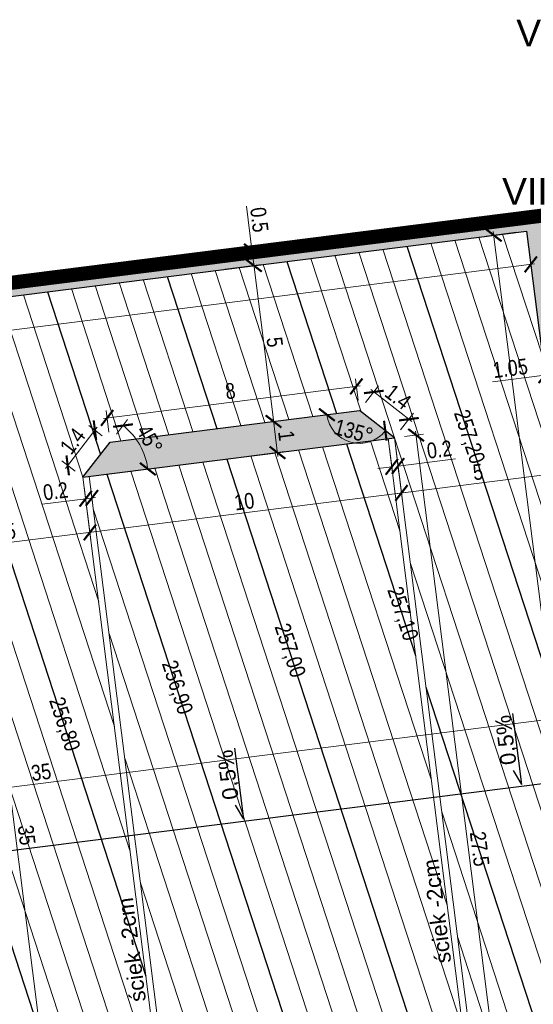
# Model space of a CAD drawing. Header units: metres. Extents: x 6555783 to 6555956, y 5574102 to 5574197.
# Tile 4 of 6: x 6555804 to 6555821, y 5574144 to 5574176. Entities that reach past the tile are written whole.
import ezdxf

# ---------------------------------------------------------------- set-up
doc = ezdxf.new("R2010")
doc.units = ezdxf.units.M
doc.header["$PDMODE"] = 35
doc.header["$PDSIZE"] = 0.5
doc.linetypes.add('HIDDEN', pattern=[9.525, 6.35, -3.175])
for name, color, linetype, lineweight in [('__krawężniki', 152, 'Continuous', 30), ('__ogrodzenie', 7, 'FENCELINE1', 30), ('__przekroje', 140, 'Continuous', 30), ('__spadki', 7, 'Continuous', 30), ('__szraf zieleń', 3, 'Continuous', 20), ('__warstwice', 1, 'Continuous', 5), ('__warstwice opis', 7, 'Continuous', 5), ('__wymiary', 7, 'Continuous', 5), ('__ściek', 5, 'Continuous', 5)]:
    doc.layers.add(name, color=color, linetype=linetype, lineweight=lineweight)
doc.layers.add('__zakres inw.', color=7, linetype='Continuous', lineweight=0, true_color=0xf62c8b)
doc.styles.add('arial narrow', font='ARIALN.TTF', dxfattribs={"height": 0.5})
doc.styles.get("Standard").update_dxf_attribs({"font": 'arial.ttf'})
doc.linetypes.add('FENCELINE1', pattern='A,6.35,-2.54,[133,ltypeshp.shx,S=2.54,R=0,X=-2.54,Y=0],-2.54,25.4', length=36.83)
doc.dimstyles.new('maciek_AN', dxfattribs={"dimtxt": 0.7, "dimasz": 0.45, "dimexe": 0.24, "dimexo": 0.32, "dimgap": 0.1, "dimtad": 1, "dimrnd": 0.05, "dimdsep": 46, "dimtxsty": 'arial narrow', "dimblk": 'ARCHTICK', "dimcen": 0.2, "dimdle": 0.12, "dimclrd": 256, "dimclre": 256, "dimclrt": 256, "dimadec": 0, "dimazin": 2, "dimtfac": 1, "dimtofl": 0, "dimtmove": 0, "dimatfit": 3, "dimldrblk": 'ARCHTICK', "dimfxl": 1, "dimtolj": 1, "dimtzin": 0, "dimlwd": -1, "dimlwe": -1, "dimarcsym": 0})

# ---------------------------------------------------------------- blocks, each defined once
blk = doc.blocks.new('_ArchTick')
at = {"color": 0, "linetype": 'ByBlock', "const_width": 0.15}
blk.add_lwpolyline([(-0.5, -0.5), (0.5, 0.5)], dxfattribs=at)
blk = doc.blocks.new('*D633')
at = {"layer": '__wymiary'}
for p, q in [((6555810.996, 5574167.768), (6555812.151, 5574167.914)), ((6555812.555, 5574162.805), (6555811.897, 5574168.003)), ((6555811.623, 5574162.808), (6555812.778, 5574162.954))]:
    blk.add_line(p, q, dxfattribs=at)
at = {"layer": 'Defpoints', "color": 0}
for p in [(6555811.913, 5574167.884), (6555810.678, 5574167.728), (6555811.305, 5574162.768)]:
    blk.add_point(p, dxfattribs=at)
at = {"layer": '__wymiary', "linetype": 'ByBlock', "xscale": 0.45, "yscale": 0.45, "zscale": 0.45}
for p, rotation in [((6555811.913, 5574167.884), 97.20308113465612), ((6555812.539, 5574162.924), 277.2030811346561)]:
    blk.add_blockref('_ArchTick', p, dxfattribs=dict(at, rotation=rotation))
at = {"layer": '__wymiary', "insert": (6555812.577, 5574165.448), "char_height": 0.5, "attachment_point": 5, "rotation": 277.2031, "style": 'arial narrow'}
blk.add_mtext('\\A1;5', dxfattribs=at)
blk = doc.blocks.new('*D639')
at = {"layer": '__wymiary'}
for p, q in [((6555816.709, 5574162.443), (6555817.319, 5574162.52)), ((6555817.066, 5574162.609), (6555820.544, 5574135.088)), ((6555820.157, 5574135.16), (6555820.767, 5574135.237))]:
    blk.add_line(p, q, dxfattribs=at)
at = {"layer": 'Defpoints', "color": 0}
for p in [(6555816.391, 5574162.402), (6555819.839, 5574135.119), (6555820.529, 5574135.207)]:
    blk.add_point(p, dxfattribs=at)
at = {"layer": '__wymiary', "linetype": 'ByBlock', "xscale": 0.45, "yscale": 0.45, "zscale": 0.45}
for p, rotation in [((6555817.081, 5574162.49), 97.20308122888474), ((6555820.529, 5574135.207), 277.2030812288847)]:
    blk.add_blockref('_ArchTick', p, dxfattribs=dict(at, rotation=rotation))
at = {"layer": '__wymiary', "insert": (6555819.103, 5574149.323), "char_height": 0.5, "attachment_point": 5, "rotation": 277.2031, "style": 'arial narrow'}
blk.add_mtext('\\A1;27.5', dxfattribs=at)
blk = doc.blocks.new('*D645')
at = {"layer": '__wymiary'}
for p, q in [((6555811.623, 5574162.808), (6555812.778, 5574162.954)), ((6555812.524, 5574163.043), (6555812.68, 5574161.812)), ((6555811.748, 5574161.816), (6555812.903, 5574161.962))]:
    blk.add_line(p, q, dxfattribs=at)
at = {"layer": 'Defpoints', "color": 0}
for p in [(6555811.305, 5574162.768), (6555812.665, 5574161.931), (6555811.431, 5574161.775)]:
    blk.add_point(p, dxfattribs=at)
at = {"layer": '__wymiary', "linetype": 'ByBlock', "xscale": 0.45, "yscale": 0.45, "zscale": 0.45}
for p, rotation in [((6555812.539, 5574162.924), 97.20308114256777), ((6555812.665, 5574161.931), 277.2030811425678)]:
    blk.add_blockref('_ArchTick', p, dxfattribs=dict(at, rotation=rotation))
at = {"layer": '__wymiary', "insert": (6555812.95, 5574162.472), "char_height": 0.5, "attachment_point": 5, "rotation": 277.2031, "style": 'arial narrow'}
blk.add_mtext('\\A1;1', dxfattribs=at)
blk = doc.blocks.new('*D650')
at = {"layer": '__wymiary'}
for p, q in [((6555811.85, 5574168.38), (6555811.674, 5574169.769)), ((6555810.933, 5574168.264), (6555812.088, 5574168.41)), ((6555811.928, 5574167.765), (6555811.85, 5574168.38)), ((6555810.996, 5574167.768), (6555812.151, 5574167.914))]:
    blk.add_line(p, q, dxfattribs=at)
at = {"layer": 'Defpoints', "color": 0}
for p in [(6555810.616, 5574168.224), (6555811.85, 5574168.38), (6555810.678, 5574167.728)]:
    blk.add_point(p, dxfattribs=at)
at = {"layer": '__wymiary', "linetype": 'ByBlock', "xscale": 0.45, "yscale": 0.45, "zscale": 0.45}
for p, rotation in [((6555811.85, 5574168.38), 97.20308109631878), ((6555811.913, 5574167.884), 277.2030810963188)]:
    blk.add_blockref('_ArchTick', p, dxfattribs=dict(at, rotation=rotation))
at = {"layer": '__wymiary', "insert": (6555812.086, 5574169.342), "char_height": 0.5, "attachment_point": 5, "rotation": 277.2031, "style": 'arial narrow'}
blk.add_mtext('\\A1;0.5', dxfattribs=at)
blk = doc.blocks.new('*D651')
at = {"layer": '__wymiary'}
for p, q in [((6555821.179, 5574164.396), (6555819.513, 5574164.185)), ((6555822.354, 5574164.544), (6555821.179, 5574164.396)), ((6555822.253, 5574164.384), (6555822.265, 5574164.291)), ((6555821.198, 5574164.251), (6555821.209, 5574164.158))]:
    blk.add_line(p, q, dxfattribs=at)
at = {"layer": 'Defpoints', "color": 0}
for p in [(6555822.213, 5574164.701), (6555821.157, 5574164.568), (6555821.179, 5574164.396)]:
    blk.add_point(p, dxfattribs=at)
at = {"layer": '__wymiary', "linetype": 'ByBlock', "xscale": 0.45, "yscale": 0.45, "zscale": 0.45}
for p, rotation in [((6555822.235, 5574164.529), 7.203081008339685), ((6555821.179, 5574164.396), 187.2030810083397)]:
    blk.add_blockref('_ArchTick', p, dxfattribs=dict(at, rotation=rotation))
at = {"layer": '__wymiary', "insert": (6555820.078, 5574164.615), "char_height": 0.5, "attachment_point": 5, "rotation": 7.2031, "style": 'arial narrow'}
blk.add_mtext('\\A1;1.05', dxfattribs=at)
blk = doc.blocks.new('*D692')
at = {"layer": '__wymiary'}
for p, q in [((6555822.754, 5574151.938), (6555822.513, 5574153.843)), ((6555787.7, 5574149.201), (6555822.662, 5574153.62)), ((6555788.03, 5574147.549), (6555787.789, 5574149.454))]:
    blk.add_line(p, q, dxfattribs=at)
at = {"layer": 'Defpoints', "color": 0}
for p in [(6555822.543, 5574153.605), (6555822.794, 5574151.62), (6555788.07, 5574147.232)]:
    blk.add_point(p, dxfattribs=at)
at = {"layer": '__wymiary', "linetype": 'ByBlock', "xscale": 0.45, "yscale": 0.45, "zscale": 0.45}
for p, rotation in [((6555822.543, 5574153.605), 7.203080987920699), ((6555787.819, 5574149.216), 187.2030809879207)]:
    blk.add_blockref('_ArchTick', p, dxfattribs=dict(at, rotation=rotation))
at = {"layer": '__wymiary', "insert": (6555805.137, 5574151.763), "char_height": 0.5, "attachment_point": 5, "rotation": 7.2031, "style": 'arial narrow'}
blk.add_mtext('\\A1;35', dxfattribs=at)
blk = doc.blocks.new('*D693')
at = {"layer": '__wymiary'}
for p, q in [((6555799.616, 5574166.33), (6555802.421, 5574166.684)), ((6555802.167, 5574166.773), (6555806.586, 5574131.812)), ((6555804.004, 5574131.606), (6555806.809, 5574131.961))]:
    blk.add_line(p, q, dxfattribs=at)
at = {"layer": 'Defpoints', "color": 0}
for p in [(6555799.298, 5574166.29), (6555806.571, 5574131.931), (6555803.687, 5574131.566)]:
    blk.add_point(p, dxfattribs=at)
at = {"layer": '__wymiary', "linetype": 'ByBlock', "xscale": 0.45, "yscale": 0.45, "zscale": 0.45}
for p, rotation in [((6555802.182, 5574166.654), 97.20308114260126), ((6555806.571, 5574131.931), 277.2030811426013)]:
    blk.add_blockref('_ArchTick', p, dxfattribs=dict(at, rotation=rotation))
at = {"layer": '__wymiary', "insert": (6555804.676, 5574149.761), "char_height": 0.5, "attachment_point": 5, "rotation": 277.2031, "style": 'arial narrow'}
blk.add_mtext('\\A1;35', dxfattribs=at)
blk = doc.blocks.new('*D1002')
at = {"layer": '__wymiary'}
for p, q in [((6555806.51, 5574160.831), (6555806.722, 5574159.156)), ((6555801.55, 5574160.204), (6555801.762, 5574158.529)), ((6555801.612, 5574158.752), (6555806.811, 5574159.409))]:
    blk.add_line(p, q, dxfattribs=at)
at = {"layer": 'Defpoints', "color": 0}
for p in [(6555806.47, 5574161.149), (6555801.51, 5574160.522), (6555806.692, 5574159.394)]:
    blk.add_point(p, dxfattribs=at)
at = {"layer": '__wymiary', "linetype": 'ByBlock', "xscale": 0.45, "yscale": 0.45, "zscale": 0.45}
for p, rotation in [((6555806.692, 5574159.394), 7.203081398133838), ((6555801.731, 5574158.767), 187.2030813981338)]:
    blk.add_blockref('_ArchTick', p, dxfattribs=dict(at, rotation=rotation))
at = {"layer": '__wymiary', "insert": (6555804.167, 5574159.432), "char_height": 0.5, "attachment_point": 5, "rotation": 7.2031, "style": 'arial narrow'}
blk.add_mtext('\\A1;5', dxfattribs=at)
blk = doc.blocks.new('*D1003')
at = {"layer": '__wymiary'}
for p, q in [((6555816.431, 5574162.085), (6555816.643, 5574160.41)), ((6555806.51, 5574160.831), (6555806.722, 5574159.156)), ((6555806.573, 5574159.379), (6555816.732, 5574160.663))]:
    blk.add_line(p, q, dxfattribs=at)
at = {"layer": 'Defpoints', "color": 0}
for p in [(6555816.391, 5574162.402), (6555806.47, 5574161.149), (6555816.613, 5574160.648)]:
    blk.add_point(p, dxfattribs=at)
at = {"layer": '__wymiary', "linetype": 'ByBlock', "xscale": 0.45, "yscale": 0.45, "zscale": 0.45}
for p, rotation in [((6555816.613, 5574160.648), 7.20308113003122), ((6555806.692, 5574159.394), 187.2030811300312)]:
    blk.add_blockref('_ArchTick', p, dxfattribs=dict(at, rotation=rotation))
at = {"layer": '__wymiary', "insert": (6555811.608, 5574160.373), "char_height": 0.5, "attachment_point": 5, "rotation": 7.2031, "style": 'arial narrow'}
blk.add_mtext('\\A1;10', dxfattribs=at)
blk = doc.blocks.new('*D1004')
at = {"layer": '__wymiary'}
for p, q in [((6555806.51, 5574160.831), (6555806.587, 5574160.227)), ((6555806.709, 5574160.856), (6555806.785, 5574160.252)), ((6555806.557, 5574160.465), (6555805.174, 5574160.29)), ((6555806.874, 5574160.505), (6555806.557, 5574160.465))]:
    blk.add_line(p, q, dxfattribs=at)
at = {"layer": 'Defpoints', "color": 0}
for p in [(6555806.47, 5574161.149), (6555806.669, 5574161.174), (6555806.557, 5574160.465)]:
    blk.add_point(p, dxfattribs=at)
at = {"layer": '__wymiary', "linetype": 'ByBlock', "xscale": 0.45, "yscale": 0.45, "zscale": 0.45}
for p, rotation in [((6555806.557, 5574160.465), 187.2030800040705), ((6555806.755, 5574160.49), 7.203080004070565)]:
    blk.add_blockref('_ArchTick', p, dxfattribs=dict(at, rotation=rotation))
at = {"layer": '__wymiary', "insert": (6555805.598, 5574160.702), "char_height": 0.5, "attachment_point": 5, "rotation": 7.2031, "style": 'arial narrow'}
blk.add_mtext('\\A1;0.2', dxfattribs=at)
blk = doc.blocks.new('*D1005')
at = {"layer": '__wymiary'}
for p, q in [((6555816.233, 5574162.06), (6555816.336, 5574161.242)), ((6555816.431, 5574162.085), (6555816.535, 5574161.267)), ((6555816.505, 5574161.505), (6555818.333, 5574161.736)), ((6555816.306, 5574161.48), (6555815.86, 5574161.424))]:
    blk.add_line(p, q, dxfattribs=at)
at = {"layer": 'Defpoints', "color": 0}
for p in [(6555816.193, 5574162.377), (6555816.391, 5574162.402), (6555816.505, 5574161.505)]:
    blk.add_point(p, dxfattribs=at)
at = {"layer": '__wymiary', "linetype": 'ByBlock', "xscale": 0.45, "yscale": 0.45, "zscale": 0.45}
for p, rotation in [((6555816.306, 5574161.48), 7.203020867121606), ((6555816.505, 5574161.505), 187.2030208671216)]:
    blk.add_blockref('_ArchTick', p, dxfattribs=dict(at, rotation=rotation))
at = {"layer": '__wymiary', "insert": (6555817.821, 5574162.029), "char_height": 0.5, "attachment_point": 5, "rotation": 7.203, "style": 'arial narrow'}
blk.add_mtext('\\A1;0.2', dxfattribs=at)
blk = doc.blocks.new('*D1006')
at = {"layer": '__wymiary'}
for p, q in [((6555821.392, 5574162.712), (6555821.604, 5574161.037)), ((6555816.431, 5574162.085), (6555816.643, 5574160.41)), ((6555816.494, 5574160.633), (6555821.693, 5574161.29))]:
    blk.add_line(p, q, dxfattribs=at)
at = {"layer": 'Defpoints', "color": 0}
for p in [(6555821.352, 5574163.029), (6555816.391, 5574162.402), (6555821.574, 5574161.275)]:
    blk.add_point(p, dxfattribs=at)
at = {"layer": '__wymiary', "linetype": 'ByBlock', "xscale": 0.45, "yscale": 0.45, "zscale": 0.45}
for p, rotation in [((6555821.574, 5574161.275), 7.203080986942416), ((6555816.613, 5574160.648), 187.2030809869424)]:
    blk.add_blockref('_ArchTick', p, dxfattribs=dict(at, rotation=rotation))
at = {"layer": '__wymiary', "insert": (6555819.049, 5574161.313), "char_height": 0.5, "attachment_point": 5, "rotation": 7.2031, "style": 'arial narrow'}
blk.add_mtext('\\A1;5', dxfattribs=at)
blk = doc.blocks.new('*D1007')
at = {"layer": '__wymiary'}
for p, q in [((6555815.234, 5574163.587), (6555815.146, 5574164.277)), ((6555807.121, 5574163.021), (6555815.296, 5574164.054)), ((6555807.297, 5574162.584), (6555807.21, 5574163.274))]:
    blk.add_line(p, q, dxfattribs=at)
at = {"layer": 'Defpoints', "color": 0}
for p in [(6555815.177, 5574164.039), (6555815.274, 5574163.269), (6555807.337, 5574162.266)]:
    blk.add_point(p, dxfattribs=at)
at = {"layer": '__wymiary', "linetype": 'ByBlock', "xscale": 0.45, "yscale": 0.45, "zscale": 0.45}
for p, rotation in [((6555815.177, 5574164.039), 7.203081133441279), ((6555807.24, 5574163.036), 187.2030811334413)]:
    blk.add_blockref('_ArchTick', p, dxfattribs=dict(at, rotation=rotation))
at = {"layer": '__wymiary', "insert": (6555811.164, 5574163.89), "char_height": 0.5, "attachment_point": 5, "rotation": 7.2031, "style": 'arial narrow'}
blk.add_mtext('\\A1;8', dxfattribs=at)
blk = doc.blocks.new('*D1008')
at = {"layer": '__wymiary'}
for p, q in [((6555805.911, 5574161.431), (6555806.925, 5574162.738)), ((6555807.084, 5574162.462), (6555806.662, 5574162.79)), ((6555806.217, 5574161.345), (6555805.795, 5574161.672))]:
    blk.add_line(p, q, dxfattribs=at)
at = {"layer": 'Defpoints', "color": 0}
for p in [(6555806.851, 5574162.643), (6555807.337, 5574162.266), (6555806.47, 5574161.149)]:
    blk.add_point(p, dxfattribs=at)
at = {"layer": '__wymiary', "linetype": 'ByBlock', "xscale": 0.45, "yscale": 0.45, "zscale": 0.45}
for p, rotation in [((6555806.851, 5574162.643), 52.2030812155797), ((6555805.984, 5574161.525), 232.2030812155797)]:
    blk.add_blockref('_ArchTick', p, dxfattribs=dict(at, rotation=rotation))
at = {"layer": '__wymiary', "insert": (6555806.14, 5574162.299), "char_height": 0.5, "attachment_point": 5, "rotation": 52.2031, "style": 'arial narrow'}
blk.add_mtext('\\A1;1.4', dxfattribs=at)
blk = doc.blocks.new('*D1009')
at = {"layer": '__wymiary'}
for p, q in [((6555815.47, 5574163.522), (6555815.881, 5574164.052)), ((6555815.639, 5574163.936), (6555816.946, 5574162.922)), ((6555816.587, 5574162.655), (6555816.998, 5574163.185))]:
    blk.add_line(p, q, dxfattribs=at)
at = {"layer": 'Defpoints', "color": 0}
for p in [(6555815.274, 5574163.269), (6555816.851, 5574162.995), (6555816.391, 5574162.402)]:
    blk.add_point(p, dxfattribs=at)
at = {"layer": '__wymiary', "linetype": 'ByBlock', "xscale": 0.45, "yscale": 0.45, "zscale": 0.45}
for p, rotation in [((6555815.734, 5574163.862), 142.2030811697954), ((6555816.851, 5574162.995), 322.2030811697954)]:
    blk.add_blockref('_ArchTick', p, dxfattribs=dict(at, rotation=rotation))
at = {"layer": '__wymiary', "insert": (6555816.508, 5574163.706), "char_height": 0.5, "attachment_point": 5, "rotation": 322.2031, "style": 'arial narrow'}
blk.add_mtext('\\A1;1.4', dxfattribs=at)
blk = doc.blocks.new('*D1010')
at = {"layer": '__wymiary'}
blk.add_line((6555807.533, 5574162.519), (6555807.893, 5574162.983), dxfattribs=at)
blk.add_arc((6555806.47, 5574161.149), 2.082, 7.2031, 52.2031, dxfattribs=at)
at = {"layer": 'Defpoints', "color": 0}
for p in [(6555807.337, 5574162.266), (6555808.128, 5574162.407), (6555816.391, 5574162.402), (6555806.47, 5574161.149), (6555806.47, 5574161.149)]:
    blk.add_point(p, dxfattribs=at)
at = {"layer": '__wymiary', "linetype": 'ByBlock', "xscale": 0.45, "yscale": 0.45, "zscale": 0.45}
for p, rotation in [((6555807.746, 5574162.793), 142.203081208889), ((6555808.536, 5574161.41), 277.2030811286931)]:
    blk.add_blockref('_ArchTick', p, dxfattribs=dict(at, rotation=rotation))
at = {"layer": '__wymiary', "insert": (6555808.59, 5574162.358), "char_height": 0.5, "attachment_point": 5, "rotation": 299.7031, "style": 'arial narrow'}
blk.add_mtext('\\A1;45%%d', dxfattribs=at)
blk = doc.blocks.new('*D1011')
at = {"layer": '__wymiary'}
blk.add_arc((6555815.274, 5574163.269), 1.044, 187.2031, 322.2031, dxfattribs=at)
at = {"layer": 'Defpoints', "color": 0}
for p in [(6555815.274, 5574163.269), (6555815.274, 5574163.269), (6555807.337, 5574162.266), (6555814.634, 5574162.444), (6555816.391, 5574162.402)]:
    blk.add_point(p, dxfattribs=at)
at = {"layer": '__wymiary', "linetype": 'ByBlock', "xscale": 0.45, "yscale": 0.45, "zscale": 0.45}
for p, rotation in [((6555814.238, 5574163.138), 97.20308113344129), ((6555816.099, 5574162.629), 52.20308115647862)]:
    blk.add_blockref('_ArchTick', p, dxfattribs=dict(at, rotation=rotation))
at = {"layer": '__wymiary', "insert": (6555815.093, 5574162.608), "char_height": 0.5, "attachment_point": 5, "rotation": 344.7031, "style": 'arial narrow'}
blk.add_mtext('\\A1;135%%d', dxfattribs=at)
blk = doc.blocks.new('*D1015')
at = {"layer": '__wymiary'}
for p, q in [((6555820.64, 5574168.665), (6555820.764, 5574167.684)), ((6555785.891, 5574163.518), (6555820.853, 5574167.937)), ((6555785.916, 5574164.276), (6555786.04, 5574163.295))]:
    blk.add_line(p, q, dxfattribs=at)
at = {"layer": 'Defpoints', "color": 0}
for p in [(6555820.6, 5574168.982), (6555820.734, 5574167.922), (6555785.876, 5574164.593)]:
    blk.add_point(p, dxfattribs=at)
at = {"layer": '__wymiary', "linetype": 'ByBlock', "xscale": 0.45, "yscale": 0.45, "zscale": 0.45}
for p, rotation in [((6555820.734, 5574167.922), 7.203080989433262), ((6555786.01, 5574163.533), 187.2030809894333)]:
    blk.add_blockref('_ArchTick', p, dxfattribs=dict(at, rotation=rotation))
at = {"layer": '__wymiary', "insert": (6555803.327, 5574166.08), "char_height": 0.5, "attachment_point": 5, "rotation": 7.2031, "style": 'arial narrow'}
blk.add_mtext('\\A1;35', dxfattribs=at)
blk = doc.blocks.new('*D1024')
at = {"layer": '__wymiary'}
for p, q in [((6555820.282, 5574168.942), (6555819.315, 5574168.82)), ((6555822.678, 5574144.128), (6555819.538, 5574168.969)), ((6555823.391, 5574144.339), (6555822.425, 5574144.217))]:
    blk.add_line(p, q, dxfattribs=at)
at = {"layer": 'Defpoints', "color": 0}
for p in [(6555819.553, 5574168.85), (6555820.6, 5574168.982), (6555823.709, 5574144.379)]:
    blk.add_point(p, dxfattribs=at)
at = {"layer": '__wymiary', "linetype": 'ByBlock', "xscale": 0.45, "yscale": 0.45, "zscale": 0.45}
for p, rotation in [((6555819.553, 5574168.85), 97.20308113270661), ((6555822.663, 5574144.247), 277.2030811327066)]:
    blk.add_blockref('_ArchTick', p, dxfattribs=dict(at, rotation=rotation))
at = {"layer": '__wymiary', "insert": (6555821.461, 5574156.593), "char_height": 0.5, "attachment_point": 5, "rotation": 277.2031, "style": 'arial narrow'}
blk.add_mtext('\\A1;24.8', dxfattribs=at)

msp = doc.modelspace()

# ---------------------------------------------------------------- hatches: boundary and pattern name
at = {"layer": '__szraf zieleń'}
h = msp.add_hatch(dxfattribs=at)
h.set_pattern_fill('DOTS', color=256, scale=0.1, angle=5)
h.paths.add_polyline_path([(6555802.724, 5574126.84), (6555809.82, 5574127.71), (6555829.1, 5574130.07), (6555828.454, 5574135.914), (6555822.478, 5574135.363), (6555822.485, 5574135.305), (6555809.931, 5574133.768), (6555810.106, 5574132.377), (6555790.264, 5574129.87), (6555785.876, 5574164.593), (6555820.6, 5574168.982), (6555823.709, 5574144.379, 0.39413), (6555827.904, 5574140.887), (6555825.46, 5574162.99), (6555822.42, 5574162.86), (6555821.66, 5574169.62), (6555784.63, 5574164.94), (6555787.18, 5574145.14), (6555787.34, 5574145.17), (6555789.92, 5574125.27), (6555789.444, 5574129.242), (6555790.259, 5574129.339), (6555790.637, 5574126.182), (6555795.482, 5574126.762), (6555795.104, 5574129.919), (6555795.799, 5574130.003), (6555796.177, 5574126.845), (6555801.817, 5574127.52), (6555801.439, 5574130.678), (6555802.253, 5574130.775)])
h = msp.add_hatch(dxfattribs=at)
h.set_pattern_fill('DOTS', color=256, scale=0.1, angle=5)
h.paths.add_polyline_path([(6555794.41, 5574136.945), (6555795.527, 5574136.079), (6555803.464, 5574137.082), (6555804.331, 5574138.199), (6555799.37, 5574137.572), (6555794.41, 5574136.945)])
h.paths.add_polyline_path([(6555796.549, 5574159.895), (6555801.51, 5574160.522), (6555800.392, 5574161.388), (6555792.455, 5574160.385), (6555791.589, 5574159.268)])
h.paths.add_polyline_path([(6555811.431, 5574161.775), (6555816.391, 5574162.402), (6555815.274, 5574163.269), (6555807.337, 5574162.266), (6555806.47, 5574161.149)])

# ---------------------------------------------------------------- linework, layer by layer
at = {"layer": '__krawężniki'}
for p, q in [((6555785.876, 5574164.593), (6555820.6, 5574168.982)), ((6555820.6, 5574168.982), (6555823.709, 5574144.379)), ((6555807.337, 5574162.266), (6555815.274, 5574163.269)), ((6555816.391, 5574162.402), (6555815.274, 5574163.269)), ((6555806.47, 5574161.149), (6555816.391, 5574162.402)), ((6555806.47, 5574161.149), (6555807.337, 5574162.266))]:
    msp.add_line(p, q, dxfattribs=at)
at = {"layer": '__ogrodzenie', "ltscale": 0.07}
msp.add_line((6555784.821, 5574164.964), (6555821.66, 5574169.62), dxfattribs=at)
at = {"layer": '__przekroje'}
msp.add_line((6555786.101, 5574146.983), (6555823.786, 5574151.745), dxfattribs=at)
at = {"layer": '__spadki'}
for p, q in [((6555820.446, 5574151.374), (6555820.182, 5574151.821)), ((6555811.595, 5574150.269), (6555811.33, 5574150.715))]:
    msp.add_line(p, q, dxfattribs=at)
for points in [[(6555820.446, 5574151.374), (6555820.161, 5574153.63)], [(6555811.595, 5574150.269), (6555811.31, 5574152.524)]]:
    msp.add_lwpolyline(points, dxfattribs=at)
at = {"layer": '__warstwice'}
for p, q in [((6555819.073, 5574168.789), (6555821.603, 5574161.045)), ((6555819.836, 5574168.886), (6555821.101, 5574165.014)), ((6555817.547, 5574168.596), (6555822.606, 5574153.108)), ((6555818.31, 5574168.693), (6555822.104, 5574157.077)), ((6555814.494, 5574168.21), (6555824.612, 5574137.235)), ((6555815.257, 5574168.307), (6555824.11, 5574141.203)), ((6555816.021, 5574168.403), (6555823.609, 5574145.171)), ((6555812.205, 5574167.921), (6555813.786, 5574163.081)), ((6555813.731, 5574168.114), (6555815.327, 5574163.228)), ((6555809.915, 5574167.632), (6555811.496, 5574162.792)), ((6555810.678, 5574167.728), (6555812.259, 5574162.888)), ((6555811.442, 5574167.825), (6555813.023, 5574162.985)), ((6555806.863, 5574167.246), (6555808.444, 5574162.406)), ((6555807.626, 5574167.342), (6555809.207, 5574162.502)), ((6555808.389, 5574167.439), (6555809.97, 5574162.599)), ((6555804.573, 5574166.957), (6555806.47, 5574161.149)), ((6555806.1, 5574167.149), (6555807.68, 5574162.309)), ((6555802.284, 5574166.667), (6555807.975, 5574149.243)), ((6555803.047, 5574166.764), (6555807.473, 5574153.212)), ((6555803.81, 5574166.86), (6555806.972, 5574157.18)), ((6555799.994, 5574166.378), (6555809.48, 5574137.338)), ((6555800.757, 5574166.474), (6555808.978, 5574141.306)), ((6555815.628, 5574162.306), (6555816.564, 5574159.441)), ((6555812.576, 5574161.92), (6555818.57, 5574143.567)), ((6555813.339, 5574162.017), (6555818.069, 5574147.535)), ((6555814.102, 5574162.113), (6555817.567, 5574151.504)), ((6555810.286, 5574161.631), (6555818.981, 5574135.011)), ((6555811.812, 5574161.824), (6555819.072, 5574139.599)), ((6555807.997, 5574161.341), (6555816.691, 5574134.722)), ((6555808.76, 5574161.438), (6555817.455, 5574134.818)), ((6555809.523, 5574161.534), (6555818.218, 5574134.914)), ((6555806.799, 5574160.142), (6555815.165, 5574134.529)), ((6555801.761, 5574158.537), (6555809.981, 5574133.37)), ((6555816.893, 5574158.434), (6555824.372, 5574135.538)), ((6555807.301, 5574156.173), (6555814.402, 5574134.432)), ((6555802.262, 5574154.569), (6555809.534, 5574132.305)), ((6555807.802, 5574152.205), (6555813.639, 5574134.336)), ((6555817.896, 5574150.497), (6555822.829, 5574135.395)), ((6555808.304, 5574148.237), (6555812.876, 5574134.239)), ((6555818.398, 5574146.529), (6555822.057, 5574135.324))]:
    msp.add_line(p, q, dxfattribs=at)
at = {"layer": '__warstwice', "lineweight": 30}
for p, q in [((6555816.784, 5574168.5), (6555823.107, 5574149.14)), ((6555812.968, 5574168.017), (6555814.549, 5574163.178)), ((6555809.152, 5574167.535), (6555810.733, 5574162.695)), ((6555805.336, 5574167.053), (6555807.029, 5574161.87)), ((6555801.521, 5574166.571), (6555808.476, 5574145.275)), ((6555814.865, 5574162.21), (6555817.066, 5574155.472)), ((6555811.049, 5574161.727), (6555819.573, 5574135.63)), ((6555807.233, 5574161.245), (6555815.928, 5574134.625)), ((6555817.394, 5574154.466), (6555823.6, 5574135.467)), ((6555802.764, 5574150.601), (6555808.771, 5574132.209))]:
    msp.add_line(p, q, dxfattribs=at)
at = {"layer": '__zakres inw.', "linetype": 'HIDDEN', "ltscale": 0.3}
msp.add_lwpolyline([(6555821.66, 5574169.62, 0.3, 0.3, 0), (6555822.42, 5574162.86, 0.3, 0.3, 0), (6555825.47, 5574162.99, 0.3, 0.3, 0), (6555829.1, 5574130.07, 0.3, 0.3, 0), (6555789.92, 5574125.27, 0.3, 0.3, 0), (6555787.295, 5574145.21, 0.3, 0.3, 0), (6555784.63, 5574164.94, 0.3, 0.3, 0), (6555821.66, 5574169.62, 0.3, 0.3, 0)], format="xyseb", dxfattribs=at)
at = {"layer": '__zakres inw.', "color": 30, "linetype": 'HIDDEN', "ltscale": 0.3}
msp.add_lwpolyline([(6555825.336, 5574162.835, 0.3, 0.3, 0), (6555828.935, 5574130.201, 0.3, 0.3, 0), (6555790.049, 5574125.437, 0.3, 0.3, 0), (6555787.444, 5574145.23, 0.3, 0.3, 0), (6555784.799, 5574164.81, 0.3, 0.3, 0), (6555821.528, 5574169.452, 0.3, 0.3, 0)], format="xyseb", dxfattribs=at)
at = {"layer": '__ściek'}
for p, q in [((6555816.193, 5574162.377), (6555819.641, 5574135.094)), ((6555816.391, 5574162.402), (6555819.839, 5574135.119)), ((6555809.918, 5574133.866), (6555806.47, 5574161.149)), ((6555810.117, 5574133.891), (6555806.669, 5574161.174))]:
    msp.add_line(p, q, dxfattribs=at)

# ---------------------------------------------------------------- texts
at = {"layer": '__spadki', "char_height": 0.5, "attachment_point": 1, "rotation": 97.2031}
for s, insert, width in [('0,5%', (6555819.782, 5574151.963), 1.59209), ('0,5%', (6555810.931, 5574150.858), 1.59209), ('ściek -2cm', (6555817.703, 5574145.652), 3.54531), ('ściek -2cm', (6555807.981, 5574144.424), 3.54531)]:
    msp.add_mtext(s, dxfattribs=dict(at, insert=insert, width=width))
at = {"layer": '__warstwice opis', "char_height": 0.5, "width": 2.80327, "attachment_point": 1, "rotation": 288.0886, "style": 'arial narrow'}
for s, insert in [('257,20', (6555818.753, 5574163.353)), ('257,10', (6555816.633, 5574157.723)), ('257,00', (6555813.042, 5574156.55)), ('256,90', (6555809.452, 5574155.377)), ('256,80', (6555805.862, 5574154.204))]:
    msp.add_mtext(s, dxfattribs=dict(at, insert=insert))
at = {"layer": '__zakres inw.', "color": 30, "linetype": 'HIDDEN', "ltscale": 0.3, "char_height": 0.85, "attachment_point": 1}
for s, insert, width in [('VI', (6555820.271, 5574175.708), 0.92544), ('VII', (6555819.82, 5574170.671), 1.50044)]:
    msp.add_mtext(s, dxfattribs=dict(at, insert=insert, width=width))

# ---------------------------------------------------------------- dimensions: what is measured, and where the dimension line sits
at = {"layer": '__wymiary'}
for p1, p2, distance, picture, middle in [((6555810.678, 5574167.728), (6555810.616, 5574168.224), -1.244, '*D650', (6555812.086, 5574169.342)), ((6555785.876, 5574164.593), (6555820.6, 5574168.982), -1.069, '*D1015', (6555803.327, 5574166.08)), ((6555823.709, 5574144.379), (6555820.6, 5574168.982), 1.054, '*D1024', (6555821.461, 5574156.593)), ((6555811.305, 5574162.768), (6555810.678, 5574167.728), -1.244, '*D633', (6555812.577, 5574165.448)), ((6555822.213, 5574164.701), (6555821.157, 5574164.568), 0.173, '*D651', (6555820.078, 5574164.615)), ((6555807.337, 5574162.266), (6555815.274, 5574163.269), 0.776, '*D1007', (6555811.164, 5574163.89)), ((6555815.274, 5574163.269), (6555816.391, 5574162.402), 0.75, '*D1009', (6555816.508, 5574163.706)), ((6555811.305, 5574162.768), (6555811.431, 5574161.775), 1.244, '*D645', (6555812.95, 5574162.472)), ((6555806.47, 5574161.149), (6555807.337, 5574162.266), 0.615, '*D1008', (6555806.14, 5574162.299)), ((6555816.391, 5574162.402), (6555821.352, 5574163.029), -1.769, '*D1006', (6555819.049, 5574161.313)), ((6555806.47, 5574161.149), (6555816.391, 5574162.402), -1.769, '*D1003', (6555811.608, 5574160.373)), ((6555801.51, 5574160.522), (6555806.47, 5574161.149), -1.769, '*D1002', (6555804.167, 5574159.432)), ((6555806.669, 5574161.174), (6555806.47, 5574161.149), 0.689, '*D1004', (6555805.598, 5574160.702)), ((6555788.07, 5574147.232), (6555822.794, 5574151.62), 2, '*D692', (6555805.137, 5574151.763))]:
    dim = msp.add_aligned_dim(p1=p1, p2=p2, distance=distance, dimstyle='maciek_AN', dxfattribs=at)
    dim.commit()
    dim.dimension.update_dxf_attribs({"geometry": picture, "text_midpoint": middle})
for base, p1, p2, angle, picture, middle in [((6555806.571, 5574131.931), (6555799.298, 5574166.29), (6555803.687, 5574131.566), 277.2031, '*D693', (6555804.323, 5574149.717)), ((6555820.529, 5574135.207), (6555816.391, 5574162.402), (6555819.839, 5574135.119), 277.2031, '*D639', (6555818.75, 5574149.278)), ((6555816.505, 5574161.505), (6555816.193, 5574162.377), (6555816.391, 5574162.402), 7.203, '*D1005', (6555817.866, 5574161.677))]:
    dim = msp.add_linear_dim(base=base, p1=p1, p2=p2, angle=angle, dimstyle='maciek_AN', dxfattribs=at)
    dim.commit()
    dim.dimension.update_dxf_attribs({"geometry": picture, "text_midpoint": middle, "dimtype": 161})
for base, line1, line2, picture, middle in [((6555814.634, 5574162.444), ((6555816.391, 5574162.402), (6555815.274, 5574163.269)), ((6555807.337, 5574162.266), (6555815.274, 5574163.269)), '*D1011', (6555815.093, 5574162.608)), ((6555808.128, 5574162.407), ((6555806.47, 5574161.149), (6555816.391, 5574162.402)), ((6555806.47, 5574161.149), (6555807.337, 5574162.266)), '*D1010', (6555808.59, 5574162.358))]:
    dim = msp.add_angular_dim_2l(base=base, line1=line1, line2=line2, dimstyle='maciek_AN', dxfattribs=at)
    dim.commit()
    dim.dimension.update_dxf_attribs({"geometry": picture, "text_midpoint": middle})

doc.saveas('drawing.dxf')
